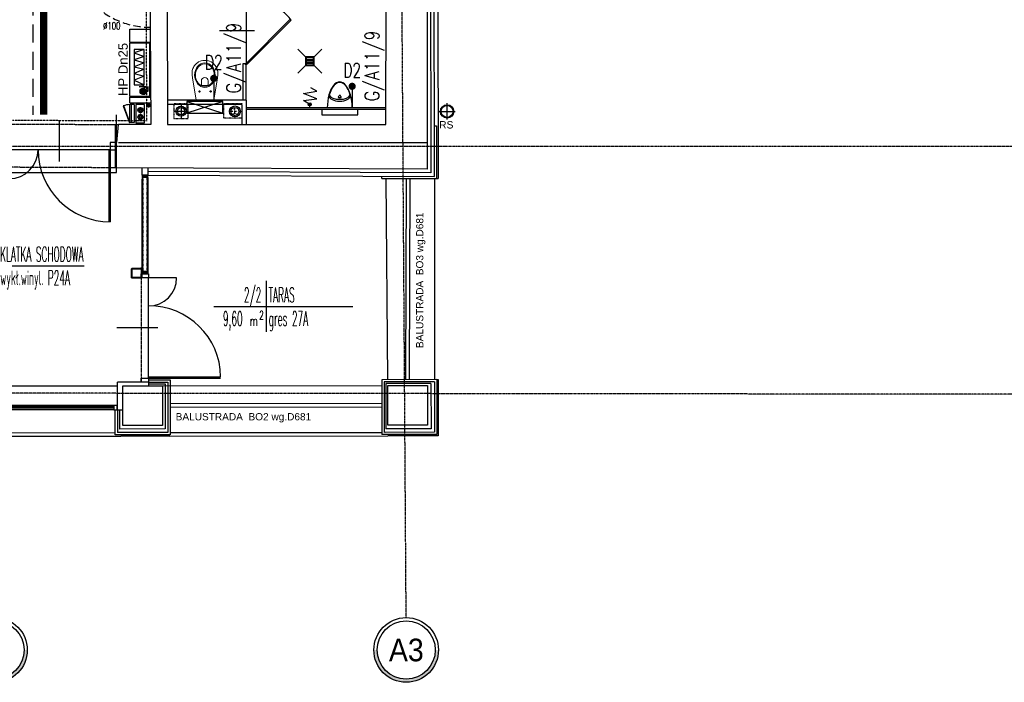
# Model space of a CAD drawing. Header units: inches. Extents: x -145354 to -97635, y 38777 to 78670.
# Tile 136 of 231: x -142164 to -140799, y 57854 to 58772. Entities that reach past the tile are written whole.
import ezdxf
from ezdxf.enums import TextEntityAlignment as Align

# ---------------------------------------------------------------- set-up
doc = ezdxf.new("R2010")
doc.units = ezdxf.units.IN
doc.header["$MEASUREMENT"] = 0
for name, pattern in [('00-inst$0$DASHDOT', [1, 0.5, -0.25, 0, -0.25]), ('CENTER', [2, 1.25, -0.25, 0.25, -0.25]), ('DASHDOT', [1, 0.5, -0.25, 0, -0.25]), ('DASHED', [0.75, 0.5, -0.25]), ('DASHED2', [0.375, 0.25, -0.125]), ('DIVIDE', [31.75, 12.7, -6.35, 0, -6.35, 0, -6.35])]:
    doc.linetypes.add(name, pattern=pattern)
doc.layers.get('0').update_dxf_attribs({"color": 101})
for name, color, linetype in [('BB-opis', 2, 'Continuous'), ('Det--wym-', 8, 'Continuous'), ('Det-szklo', 134, 'Continuous'), ('Drz---drzwi', 5, 'Continuous'), ('E-OPIS_POM', 6, 'Continuous'), ('E35', 6, 'Continuous'), ('E50', 3, 'Continuous'), ('E50_kor', 3, 'Continuous'), ('Ele-balustrada', 64, 'Continuous'), ('Ins-kan', 54, 'Continuous'), ('Ins-ppoz-opis', 240, 'Continuous'), ('Ins-went', 141, 'Continuous'), ('Ins-wod', 152, 'Continuous'), ('Ins-wod-opis', 155, 'Continuous'), ('Mco-piony', 10, 'Continuous'), ('Mpoż-rury', 121, 'Continuous'), ('Mppoż-piony-hydranty', 121, 'Continuous'), ('Mwk-odnośniki', 8, 'Continuous'), ('Okn---okna', 5, 'Continuous'), ('Opis-spadki', 61, 'Continuous'), ('Os-osie glowne', 8, 'CENTER'), ('Os-osie-opis', 8, 'Continuous'), ('piony_K_nr', 240, 'Continuous'), ('Sc-cegla pelna', 32, 'Continuous'), ('Sc-cegla pustak', 42, 'Continuous'), ('Sc-gazobeton', 45, 'Continuous'), ('Sc-gk', 120, 'Continuous'), ('Sc-izolacja term-obrys', 132, 'Continuous'), ('Sc-izolacja term-styropian', 151, 'STYROPIAN-KA'), ('Sc-kamien', 31, 'Continuous'), ('Sc-nad', 5, 'DASHED2'), ('Sc-nadproza kon', 5, 'DASHED2'), ('Sc-systemowe', 150, 'Continuous'), ('Sch-opis', 51, 'Continuous'), ('stelaż_wc', 64, 'Continuous'), ('Suf-widok', 8, 'Continuous'), ('W-idok', 9, 'Continuous'), ('W-otwor-strop', 126, 'Continuous'), ('Wym-zew', 9, 'Continuous'), ('Wyp-meble', 155, 'Continuous'), ('Wyp-sanitar', 131, 'Continuous')]:
    doc.layers.add(name, color=color, linetype=linetype)
doc.layers.get('Wym-zew').off()
doc.styles.add('dwg_opis duży', font='ARIAL.TTF', dxfattribs={"width": 0.9})
doc.styles.add('KA wymiar', font='romans.shx', dxfattribs={"width": 0.6})
doc.styles.add('ROMANS', font='romans', dxfattribs={"width": 0.85})
doc.styles.add('tab-bud$0$ROMANS', font='romans', dxfattribs={"width": 0.7})
doc.styles.add('TYTUL2', font='ARIAL.TTF')
doc.linetypes.add('BATTING', pattern='A,0.0001,-0.1,[134,ltypeshp.shx,S=0.1,R=0,X=-0.1,Y=0],-0.2,[134,ltypeshp.shx,S=0.1,R=180,X=0.1,Y=0],-0.1', length=0.4001)
doc.linetypes.add('STYROPIAN-KA', pattern='A,0.0001,-0.1,[135,ltypeshp.shx,S=0.1,R=0,X=-0.1,Y=0],0,[135,ltypeshp.shx,S=0.1,R=180,X=0.1,Y=0],-0.1', length=0.2001)
doc.linetypes.add('ZIGZAG', pattern='A,0.00254,-5.08,[131,ltypeshp.shx,S=5.08,R=0,X=-5.08,Y=0],-10.16,[131,ltypeshp.shx,S=5.08,R=180,X=5.08,Y=0],-5.08', length=20.32254)

# ---------------------------------------------------------------- blocks, each defined once
blk = doc.blocks.new('pow')
for p, q in [((0, 0.523), (0, -0.523)), ((-1.075, 0), (1.78, 0))]:
    blk.add_line(p, q)
at = {"style": 'KA wymiar', "width": 0.6}
for s, height, p in [('2', 0.18, (-0.139, -0.27)), ('m', 0.21, (-0.333, -0.401))]:
    blk.add_text(s, height=height, dxfattribs=at).set_placement(p)
at = {"style": 'KA wymiar'}
for tag, width, p in [('01', 0.7, (-0.131, 0.084)), ('000.00', 0.6, (-0.364, -0.401))]:
    blk.add_attdef(tag, text='', height=0.3, dxfattribs=dict(at, width=width)).set_placement(p, align=Align.RIGHT)
blk.add_attdef('POMIESZCZENIE', (0.071, 0.084), '', height=0.3, dxfattribs=at)
at = {"style": 'KA wymiar', "width": 0.8}
blk.add_attdef('POSADZKA', (0.071, -0.401), '', height=0.3, dxfattribs=at)
blk = doc.blocks.new('_0630_pisuar')
at = {"linetype": 'Continuous'}
for p, q in [((-17.2, 0), (17.2, 0)), ((-1.7, -15.9), (-0.9, -17)), ((-0.9, -14.1), (0.9, -14.1)), ((1.7, -15.9), (0.9, -17))]:
    blk.add_line(p, q, dxfattribs=at)
for centre, start, end in [((-0.9, -15.2), 90, 216.8823), ((0, -16.4), 216.8823, 323.1177), ((0.9, -15.2), 323.1177, 90)]:
    blk.add_arc(centre, 1.09, start, end, dxfattribs=at)
for centre, major_axis, ratio, start_param, end_param in [((0, 0), (0, -36), 0.478823, 4.712389, 7.853982), ((0, -16.8), (-14.9, 0), 0.492275, 3.141593, 6.283185), ((0, -19.3), (-14.9, 0), 0.492275, 3.348063, 6.076813)]:
    blk.add_ellipse(centre, major_axis=major_axis, ratio=ratio, start_param=start_param, end_param=end_param, dxfattribs=at)
blk.add_spline([(-14.9, -16.8), (-6, -32.9), (0, -35.3), (5.9, -32.9), (14.9, -16.8)], degree=3, dxfattribs=at)
blk = doc.blocks.new('_DRZWI_W120')
at = {"ltscale": 25}
for p, q in [((44517.4, 20745.1), (44517.4, 20635.1)), ((44504.4, 20690.1), (44558.4, 20690.1))]:
    blk.add_line(p, q, dxfattribs=at)
at = {"ltscale": 7}
for p, q in [((44517.4, 20637.1), (44407.4, 20637.1)), ((44517.4, 20635.1), (44407.4, 20635.1))]:
    blk.add_line(p, q, dxfattribs=at)
at = {"ltscale": 25}
for points in [[(44525.4, 20750.1), (44517.4, 20750.1), (44517.4, 20745.1), (44525.4, 20745.1)], [(44525.4, 20630.1), (44517.4, 20630.1), (44517.4, 20635.1), (44525.4, 20635.1)]]:
    blk.add_lwpolyline(points, close=True, dxfattribs=at)
blk.add_arc((44517.4, 20635.1), 110, 90, 180, dxfattribs=at)
at = {"linetype": 'DASHED', "ltscale": 20}
blk.add_arc((44517.4, 20635.1), 110, 180, 270, dxfattribs=at)
blk = doc.blocks.new('_DKGJHF')
at = {"ltscale": 7}
for p, q in [((-21.1, -77), (35.9, -77)), ((-5, -145.5), (-105, -145.5)), ((-5, -147.5), (-105, -147.5))]:
    blk.add_line(p, q, dxfattribs=at)
for points in [[(5, -7.5), (5, 0), (-5, 0), (-5, -7.5)], [(5, -155), (5, -147.5), (-5, -147.5), (-5, -155)]]:
    blk.add_lwpolyline(points, close=True, dxfattribs=at)
for points in [[(-45, -7.5), (-5, -7.5)], [(-5, -147.5), (-5, -7.5)]]:
    blk.add_lwpolyline(points, dxfattribs=at)
for centre, radius, start, end in [((-5, -7.5), 40, 180, 270), ((-5, -147.5), 100, 90, 180)]:
    blk.add_arc(centre, radius, start, end)
blk = doc.blocks.new('_SDHGG')
at = {"ltscale": 7}
for p, q in [((13, -75), (-44, -75)), ((0, -142.5), (100, -142.5)), ((0, -144.5), (100, -144.5))]:
    blk.add_line(p, q, dxfattribs=at)
for points in [[(-10, -5.5), (-10, 0), (0, 0), (0, -5.5)], [(-10, -150), (-10, -144.5), (0, -144.5), (0, -150)]]:
    blk.add_lwpolyline(points, close=True, dxfattribs=at)
for points in [[(0, -144.5), (0, -5.5)], [(39, -5.5), (0, -5.5)]]:
    blk.add_lwpolyline(points, dxfattribs=at)
blk.add_arc((0, -5.5), 39, 270, 0)
blk.add_arc((1, -143.5), 99, 0.5787, 90.5787, dxfattribs=at)
blk = doc.blocks.new('_ODWODNIENIE_KRATKA')
for p, q in [((-12, 0), (-22.6, 10.6)), ((0, 0), (10.6, 10.6)), ((-22.6, -22.6), (-12, -12)), ((-11, -3), (-1, -3)), ((-1, -5), (-11, -5)), ((-11, -7), (-1, -7)), ((-1, -9), (-11, -9)), ((10.6, -22.6), (0, -12))]:
    blk.add_line(p, q)
for points in [[(0, -12), (0, 0), (-12, 0), (-12, -12)], [(-1, -11), (-1, -1), (-11, -1), (-11, -11)]]:
    blk.add_lwpolyline(points, close=True)
blk = doc.blocks.new('rura_spustowa')
at = {"layer": 'Ins-wod', "linetype": 'Continuous'}
for p, q in [((-11.2, 0), (11.2, 0)), ((0, -11.2), (0, 11.2))]:
    blk.add_line(p, q, dxfattribs=at)
at = {"layer": 'Ins-wod', "linetype": 'Continuous', "ltscale": 25}
for radius in [9.25, 8.25]:
    blk.add_circle((0, 0), radius, dxfattribs=at)
blk = doc.blocks.new('_jhgjdfjghsdjgfhjfgjkfghgf')
at = {"ltscale": 25}
for p, q in [((0, 91.1), (0, 1.1)), ((11.7, 46.1), (-36.9, 46.1))]:
    blk.add_line(p, q, dxfattribs=at)
at = {"ltscale": 7}
for p, q in [((0, 1.1), (61.3, 62.5)), ((1.3, -0.1), (62.5, 61.1))]:
    blk.add_line(p, q, dxfattribs=at)
blk.add_circle((0, 0), 1)
blk.add_arc((0, 11.3), 79.9, 38.5768, 90.0142, dxfattribs=at)
blk = doc.blocks.new('HP25')
at = {"layer": 'Mppoż-piony-hydranty'}
for p, q in [((-1492.3, 1506), (-1492.3, 1533)), ((-1492.3, 1533), (-1418.3, 1533)), ((-1418.3, 1533), (-1418.3, 1506)), ((-1489.8, 1515.2), (-1484.9, 1510.4)), ((-1489.7, 1515.7), (-1484.4, 1510.5)), ((-1489.7, 1515.4), (-1484.7, 1510.4)), ((-1489.6, 1515.9), (-1484.2, 1510.5)), ((-1489.5, 1516.3), (-1483.8, 1510.7)), ((-1489.5, 1516.1), (-1484, 1510.6)), ((-1489.4, 1516.5), (-1483.6, 1510.7)), ((-1489.3, 1516.7), (-1483.4, 1510.8)), ((-1489.2, 1516.9), (-1483.2, 1510.9)), ((-1489.1, 1517.1), (-1483.1, 1511)), ((-1489, 1517.2), (-1482.9, 1511.2)), ((-1488.8, 1517.4), (-1482.7, 1511.3)), ((-1488.7, 1517.6), (-1482.6, 1511.4)), ((-1488.6, 1517.7), (-1482.4, 1511.5)), ((-1488.4, 1517.9), (-1482.3, 1511.7)), ((-1488.3, 1518), (-1482.1, 1511.8)), ((-1488.1, 1518.1), (-1482, 1512)), ((-1488, 1518.2), (-1481.9, 1512.1)), ((-1487.8, 1518.4), (-1481.8, 1512.3)), ((-1487.6, 1518.5), (-1481.7, 1512.5)), ((-1487.5, 1518.6), (-1481.6, 1512.7)), ((-1487.3, 1518.7), (-1481.5, 1512.9)), ((-1487.1, 1518.7), (-1481.4, 1513.1)), ((-1486.9, 1518.8), (-1481.3, 1513.3)), ((-1486.7, 1518.9), (-1481.2, 1513.5)), ((-1486.4, 1519), (-1481.2, 1513.7)), ((-1486.2, 1519), (-1481.1, 1513.9)), ((-1486, 1519), (-1481.1, 1514.2)), ((-1485.7, 1519.1), (-1481.1, 1514.4)), ((-1485.4, 1519.1), (-1481.1, 1514.7)), ((-1485.1, 1519.1), (-1481.1, 1515)), ((-1484.8, 1519), (-1481.1, 1515.3)), ((-1484.5, 1519), (-1481.2, 1515.7)), ((-1484.1, 1518.9), (-1481.3, 1516.1)), ((-1483.6, 1518.7), (-1481.5, 1516.5)), ((-1483, 1518.3), (-1481.8, 1517.2)), ((-1479.1, 1520.4), (-1477.5, 1513.4)), ((-1478.9, 1510.4), (-1479.1, 1520.4)), ((-1477.5, 1513.4), (-1477, 1517.5)), ((-1469.7, 1527.1), (-1476.3, 1513.2)), ((-1427.4, 1527.1), (-1476.3, 1527.1)), ((-1476.3, 1527.1), (-1476.3, 1513.2)), ((-1464.4, 1513.2), (-1469.7, 1527.1)), ((-1460.5, 1527.1), (-1464.4, 1513.2)), ((-1454.5, 1513.2), (-1460.5, 1527.1)), ((-1451.5, 1527.1), (-1454.5, 1513.2)), ((-1445.9, 1513.2), (-1451.5, 1527.1)), ((-1441.6, 1527.1), (-1445.9, 1513.2)), ((-1437, 1513.2), (-1441.6, 1527.1)), ((-1432, 1527.1), (-1437, 1513.2)), ((-1427.4, 1513.2), (-1432, 1527.1)), ((-1427.4, 1513.2), (-1427.4, 1527.1)), ((-1418.3, 1506), (-1492.3, 1506)), ((-1489.8, 1514.9), (-1485.2, 1510.4)), ((-1489.8, 1514.7), (-1485.5, 1510.3)), ((-1489.8, 1514.4), (-1485.8, 1510.4)), ((-1489.7, 1514), (-1486.1, 1510.4)), ((-1489.7, 1513.7), (-1486.4, 1510.5)), ((-1489.6, 1513.3), (-1486.8, 1510.6)), ((-1489.4, 1512.8), (-1487.3, 1510.8)), ((-1488.9, 1512.1), (-1488, 1511.2)), ((-1485.3, 1510.5), (-1485.3, 1507.7)), ((-1485.3, 1507.7), (-1478.5, 1507.7)), ((-1480.9, 1514.4), (-1478.9, 1510.4)), ((-1476.3, 1513.2), (-1427.4, 1513.2))]:
    blk.add_line(p, q, dxfattribs=at)
blk.add_circle((-1485.4, 1514.7), 4.36, dxfattribs=at)
blk = doc.blocks.new('_KOLO_WC_PODWIESZONE')
at = {"lineweight": 0}
for p, q in [((-12.2, 0), (-17.2, -30.7)), ((-12.2, 0), (12.2, 0)), ((12.2, 0), (17.2, -30.7)), ((-8, -12), (-9.4, -12)), ((-8, -12), (-8, -10.5)), ((-8, -12), (-6.5, -12)), ((-8, -12), (-8, -13.4)), ((7.5, -12), (6.1, -12)), ((7.5, -12), (7.5, -10.5)), ((7.5, -12), (9, -12)), ((7.5, -12), (7.5, -13.4)), ((-4.4, -21.5), (-4.4, -26.8)), ((-3.5, -20.2), (4, -20.2)), ((4.9, -21.5), (4.9, -26.8)), ((-17.2, -30.7), (-17.8, -35.1)), ((-17.8, -35.1), (-17.8, -39.7)), ((-17.8, -39.7), (-17.5, -41.1)), ((17.2, -30.7), (17.8, -35.1)), ((17.8, -39.7), (17.5, -41.1)), ((17.8, -35.1), (17.8, -39.7)), ((-17.5, -41.1), (-17.1, -42.5)), ((-17.1, -42.5), (-16.6, -43.9)), ((-16.6, -43.9), (-16, -45.3)), ((-16, -45.3), (-15.2, -46.6)), ((-15.2, -46.6), (-14.4, -47.8)), ((-14.4, -47.8), (-13.4, -49)), ((-13.4, -49), (-11.8, -50.6)), ((-11.8, -50.6), (-10, -51.9)), ((-10, -51.9), (-8.7, -52.7)), ((-8.7, -52.7), (-6.5, -53.8)), ((-6.5, -53.8), (-5.1, -54.2)), ((-5.1, -54.2), (-3, -54.7)), ((5.1, -54.2), (3, -54.7)), ((6.5, -53.8), (5.1, -54.2)), ((8.7, -52.7), (6.5, -53.8)), ((10, -51.9), (8.7, -52.7)), ((11.8, -50.6), (10, -51.9)), ((13.4, -49), (11.8, -50.6)), ((14.4, -47.8), (13.4, -49)), ((15.2, -46.6), (14.4, -47.8)), ((16, -45.3), (15.2, -46.6)), ((16.6, -43.9), (16, -45.3)), ((17.1, -42.5), (16.6, -43.9)), ((17.5, -41.1), (17.1, -42.5)), ((-3, -54.7), (-1.5, -54.9)), ((-1.5, -54.9), (0, -55)), ((1.5, -54.9), (0, -55)), ((3, -54.7), (1.5, -54.9))]:
    blk.add_line(p, q, dxfattribs=at)
for centre, radius, start, end in [((-3.2, -21.4), 1.2, 102.2339, 185.8899), ((0.3, -26.5), 4.7, 182.8022, 357.1978), ((3.7, -21.4), 1.2, 354.1101, 77.7661)]:
    blk.add_arc(centre, radius, start, end, dxfattribs=at)
for centre in [(-8, -12), (7.5, -12)]:
    blk.add_ellipse(centre, major_axis=(0.599, 0.599), ratio=1, start_param=5.497787, end_param=11.780972, dxfattribs=at)
for major_axis, ratio in [((0, -17), 0.838235), ((0, -15.5), 0.845174)]:
    blk.add_ellipse((0.1, -34.5), major_axis=major_axis, ratio=ratio, dxfattribs=at)
blk = doc.blocks.new('_opis_osi_liczbowy')
blk.add_hatch(color=256).paths.add_polyline_path([(32, 32), (32, 28.8, -1), (32, -28.8), (32, -32, 1)])
for radius in [32, 28.8]:
    blk.add_circle((32, 0), radius)
at = {"style": 'dwg_opis duży', "width": 0.9}
blk.add_attdef('AXNAMEH', text='', height=22.4, rotation=90, dxfattribs=at).set_placement((32, 0), align=Align.MIDDLE_CENTER)
blk = doc.blocks.new('kan_100')
at = {"layer": 'Ins-went'}
for p, q in [((-9.8, 0), (9.8, 0)), ((0, 9.8), (0, -9.8))]:
    blk.add_line(p, q, dxfattribs=at)
for radius in [7, 5]:
    blk.add_circle((0, 0), radius, dxfattribs=at)
blk = doc.blocks.new('_gslkflhklgj')
at = {"linetype": '00-inst$0$DASHDOT', "ltscale": 5}
for p, q in [((7.5, 0), (-7.5, 0)), ((0, -7.5), (0, 7.5))]:
    blk.add_line(p, q, dxfattribs=at)
for radius in [7.5, 5.5]:
    blk.add_circle((0, 0), radius)
blk = doc.blocks.new('334')
at = {"layer": 'Okn---okna'}
for p, q in [((0, 0), (0, 6)), ((0, 6), (2, 6)), ((5, 0), (0, 0)), ((2, 6), (5, 6)), ((5, 6), (5, 0)), ((329, 6), (5, 6)), ((329, 4), (5, 4)), ((329, 2), (5, 2)), ((332, 6), (329, 6)), ((329, 6), (329, 0)), ((334, 6), (332, 6)), ((334, 0), (334, 6)), ((329, 0), (5, 0)), ((329, 0), (334, 0))]:
    blk.add_line(p, q, dxfattribs=at)
blk = doc.blocks.new('rewizja')
at = {"layer": 'Wyp-meble'}
for p, q in [((-25, 6), (-25, 0)), ((-25, 6), (0, 6)), ((-25, 4), (-25, 2)), ((0, 2), (-25, 2)), ((0, 6), (0, 0)), ((0, 0), (-25, 0))]:
    blk.add_line(p, q, dxfattribs=at)
blk.add_lwpolyline([(-23.2, -9.5), (0.3, -0.9), (0, 0), (-23.5, -8.6)], close=True, dxfattribs=at)
blk.add_arc((0, 0), 25, 180, 202.2924, dxfattribs=at)
blk = doc.blocks.new('pion')
at = {"layer": 'Mpoż-rury', "color": 8}
for p, q in [((61201.1, 11076.3), (61207.1, 11076.3)), ((61204.1, 11079.3), (61204.1, 11073.3))]:
    blk.add_line(p, q, dxfattribs=at)
blk.add_circle((61204.1, 11076.3), 2.55, dxfattribs=at)
at = {"layer": 'Mpoż-rury'}
blk.add_circle((61204.1, 11076.3), 2, dxfattribs=at)
blk = doc.blocks.new('pco')
at = {"layer": 'Mco-piony', "color": 9, "linetype": 'DASHDOT', "ltscale": 3}
for p, q in [((-2599.4, -14.3), (-2610.3, -14.3)), ((-2604.8, -19.8), (-2604.8, -8.9))]:
    blk.add_line(p, q, dxfattribs=at)
at = {"layer": 'Mco-piony', "color": 9}
blk.add_circle((-2604.8, -14.3), 4.53, dxfattribs=at)
at = {"layer": 'Mco-piony'}
blk.add_circle((-2604.8, -14.3), 3.2, dxfattribs=at)
at = {"layer": 'Mco-piony', "color": 8}
blk.add_circle((-2604.8, -14.3), 2.6, dxfattribs=at)
blk = doc.blocks.new('listwagrnaiboczne')
at = {"layer": 'W-idok'}
for p, q in [((-4.1, 0), (-1.7, 0)), ((-1.7, -0.7), (-1.7, 0)), ((-1.7, 0), (1.7, 0)), ((-4.1, -6.5), (-4.1, 0)), ((-4.1, -6.5), (-3.9, -6.5)), ((-4, -0.2), (-1.8, -0.2)), ((-4, -1.3), (-4, -0.2)), ((-4, -1.3), (-1.8, -1.3)), ((-4, -6), (-3.9, -3.7)), ((-3.9, -6), (-4, -6.3)), ((-4, -6), (-3.9, -6)), ((-4, -6.3), (-3.9, -6.3)), ((-3.9, -3.7), (-3.9, -1.5)), ((-3.9, -1.5), (-1.7, -1.5)), ((-3.9, -6.5), (-3.9, -6.3)), ((-1.8, -1.3), (-1.8, -0.2)), ((-1.7, -0.6), (-1.5, -0.6)), ((-1.7, -0.7), (-1.5, -0.7)), ((-1.7, -1.5), (-1.7, -0.8)), ((-1.7, -0.8), (-1.5, -0.8)), ((-1.7, -0.9), (-1.5, -0.9)), ((-1.7, -1.5), (1.7, -1.5)), ((-1.4, -0.2), (-1.5, -0.7)), ((-1.5, -0.6), (-1.4, -0.2)), ((-1.4, -1.2), (-1.5, -0.8)), ((-1.5, -0.9), (-1.4, -1.3)), ((-1.3, -0.2), (-1.4, -0.7)), ((-1.4, -0.2), (-1.3, -0.2)), ((-1.4, -0.2), (-0.2, -0.2)), ((-1.3, -1.2), (-1.4, -0.7)), ((-1.4, -1.2), (-1.3, -1.2)), ((-1.4, -1.3), (0, -1.3)), ((-0.2, -0.8), (-0.2, -0.2)), ((-0.1, -0.9), (0, -0.7)), ((0, -0.2), (1.4, -0.2)), ((0, -0.7), (0, -0.2)), ((0.2, -0.3), (0, -0.7)), ((0, -0.7), (0, -1.3)), ((0, -0.7), (0, -0.7)), ((0, -0.7), (0, -0.7)), ((0.4, -0.4), (0.2, -0.7)), ((0.2, -0.8), (0.2, -1.3)), ((0.2, -1.3), (1.4, -1.3)), ((1.4, -0.2), (1.3, -0.2)), ((1.3, -0.2), (1.4, -0.7)), ((1.3, -1.2), (1.4, -0.7)), ((1.4, -1.2), (1.3, -1.2)), ((1.4, -0.2), (1.5, -0.7)), ((1.5, -0.6), (1.4, -0.2)), ((1.4, -1.2), (1.5, -0.8)), ((1.5, -0.9), (1.4, -1.3)), ((1.7, -0.6), (1.5, -0.6)), ((1.7, -0.7), (1.5, -0.7)), ((1.7, -0.8), (1.5, -0.8)), ((1.7, -0.9), (1.5, -0.9)), ((1.7, 0), (4.2, 0)), ((1.7, 0), (1.7, -0.7)), ((1.7, -0.8), (1.7, -1.5)), ((1.7, -1.5), (4, -1.5)), ((1.8, -0.2), (4, -0.2)), ((1.8, -0.2), (1.8, -1.3)), ((1.8, -1.3), (4, -1.3)), ((4, -0.2), (4, -1.3)), ((4, -1.5), (4, -3.7)), ((4, -3.7), (4.1, -6)), ((4, -6), (4.1, -6.3)), ((4.1, -6), (4, -6)), ((4, -6.3), (4, -6.5)), ((4.1, -6.3), (4, -6.3)), ((4.2, -6.5), (4, -6.5)), ((4.2, 0), (4.2, -6.5))]:
    blk.add_line(p, q, dxfattribs=at)
for centre, radius, start, end in [((-1.5, -0.5), 0.03, 270, 348.6901), ((-1.5, -1), 0.03, 11.3099, 90), ((-1.4, -0.2), 0.03, 90, 168.6901), ((-1.4, -1.3), 0.03, 191.3099, 270), ((-0.2, -0.2), 0.03, 2.454, 90), ((-0.2, -0.8), 0.03, 182.454, 308.2902), ((0, -0.2), 0.03, 90, 180), ((0, -1.3), 0.03, 270, 0), ((0.3, -0.3), 0.075, 326.6671, 146.6671), ((0.3, -0.8), 0.15, 146.6671, 182.454), ((0.2, -1.3), 0.03, 182.454, 270), ((1.4, -0.2), 0.03, 11.3099, 90), ((1.4, -1.3), 0.03, 270, 348.6901), ((1.5, -0.5), 0.03, 191.3099, 270), ((1.5, -1), 0.03, 90, 168.6901)]:
    blk.add_arc(centre, radius, start, end, dxfattribs=at)
blk = doc.blocks.new('*X1798')
at = {"color": 0}
for p, q in [((798, -128), (816, -111)), ((798, -124), (812, -111)), ((798, -121), (808, -111)), ((798, -131), (807, -122)), ((798, -135), (807, -126)), ((798, -138), (807, -130)), ((798, -142), (807, -133)), ((799, -117), (805, -111)), ((810, -120), (819, -111)), ((814, -120), (823, -111)), ((817, -120), (826, -111)), ((821, -120), (830, -111)), ((824, -120), (833, -111)), ((828, -120), (837, -111)), ((831, -120), (840, -111)), ((835, -120), (844, -111)), ((839, -120), (847, -111)), ((842, -120), (851, -111)), ((846, -120), (854, -111)), ((849, -120), (858, -111)), ((853, -120), (861, -111)), ((856, -120), (865, -111)), ((860, -120), (869, -111)), ((863, -120), (872, -111)), ((867, -120), (876, -111)), ((870, -120), (879, -111)), ((874, -120), (883, -111)), ((877, -120), (886, -111)), ((881, -120), (890, -111)), ((885, -120), (893, -111)), ((888, -120), (897, -111)), ((892, -120), (900, -111)), ((895, -120), (904, -111)), ((899, -120), (907, -111)), ((902, -120), (911, -111)), ((906, -120), (915, -111)), ((909, -120), (918, -111)), ((913, -120), (922, -111)), ((916, -120), (925, -111)), ((920, -120), (929, -111)), ((923, -120), (932, -111)), ((927, -120), (935, -112)), ((929, -121), (937, -114)), ((930, -124), (938, -116)), ((930, -127), (938, -119)), ((930, -131), (938, -122)), ((930, -135), (938, -126)), ((930, -138), (938, -129)), ((930, -142), (938, -133)), ((930, -145), (938, -136)), ((798, -146), (807, -137)), ((798, -149), (807, -140)), ((798, -153), (807, -144)), ((798, -156), (807, -147)), ((798, -160), (807, -151)), ((798, -163), (807, -154)), ((798, -167), (807, -158)), ((798, -170), (807, -161)), ((798, -174), (807, -165)), ((798, -177), (807, -169)), ((798, -181), (807, -172)), ((798, -184), (807, -176)), ((798, -188), (807, -179)), ((798, -191), (807, -183)), ((798, -195), (807, -186)), ((798, -199), (807, -190)), ((798, -202), (807, -193)), ((798, -206), (807, -197)), ((798, -209), (807, -200)), ((798, -213), (807, -204)), ((798, -216), (807, -207)), ((798, -220), (807, -211)), ((798, -223), (807, -214)), ((798, -227), (807, -218)), ((798, -230), (807, -222)), ((798, -234), (807, -225)), ((798, -237), (807, -229)), ((798, -241), (807, -232)), ((799, -244), (807, -236)), ((800, -247), (807, -239)), ((801, -249), (809, -241)), ((803, -250), (812, -242)), ((806, -251), (815, -242)), ((810, -251), (819, -242)), ((813, -251), (822, -242)), ((817, -251), (826, -242)), ((820, -251), (829, -242)), ((824, -251), (833, -242)), ((828, -251), (836, -242)), ((831, -251), (840, -242)), ((835, -251), (843, -242)), ((838, -251), (847, -242)), ((842, -251), (850, -242)), ((845, -251), (854, -242)), ((849, -251), (858, -242)), ((852, -251), (861, -242)), ((856, -251), (865, -242)), ((859, -251), (868, -242)), ((863, -251), (872, -242)), ((866, -251), (875, -242)), ((870, -251), (879, -242)), ((874, -251), (882, -242)), ((877, -251), (886, -242)), ((881, -251), (889, -242)), ((884, -251), (893, -242)), ((888, -251), (896, -242)), ((891, -251), (900, -242)), ((895, -251), (904, -242)), ((898, -251), (907, -242)), ((902, -251), (911, -242)), ((905, -251), (914, -242)), ((909, -251), (918, -242)), ((912, -251), (921, -242)), ((916, -251), (925, -242)), ((919, -251), (938, -232)), ((923, -251), (938, -235)), ((927, -251), (938, -239)), ((930, -149), (938, -140)), ((930, -152), (938, -143)), ((930, -156), (938, -147)), ((930, -159), (938, -150)), ((930, -163), (938, -154)), ((930, -166), (938, -158)), ((930, -170), (938, -161)), ((930, -173), (938, -165)), ((930, -177), (938, -168)), ((930, -180), (938, -172)), ((930, -184), (938, -175)), ((930, -188), (938, -179)), ((930, -191), (938, -182)), ((930, -195), (938, -186)), ((930, -198), (938, -189)), ((930, -202), (938, -193)), ((930, -205), (938, -196)), ((930, -209), (938, -200)), ((930, -212), (938, -203)), ((930, -216), (938, -207)), ((930, -219), (938, -211)), ((930, -223), (938, -214)), ((930, -226), (938, -218)), ((930, -230), (938, -221)), ((930, -234), (938, -225)), ((930, -237), (938, -228)), ((930, -251), (938, -242)), ((935, -249), (937, -247))]:
    blk.add_line(p, q, dxfattribs=at)

msp = doc.modelspace()

# ---------------------------------------------------------------- hatches: boundary and pattern name
at = {"layer": 'Ins-kan'}
msp.add_hatch(color=256, dxfattribs=at).paths.add_polyline_path([(-141760.23, 58654.51, 1), (-141764.23, 58654.51, 1)])

# ---------------------------------------------------------------- linework, layer by layer
at = {"layer": 'Det--wym-'}
for points in [[(-142008.27, 58413.47, -0.4142136), (-142009.07, 58414.27), (-142009.07, 58426.67, -0.4142136), (-142008.27, 58427.47), (-141995.87, 58427.47, -0.4142136), (-141995.07, 58426.67), (-141995.07, 58414.27, -0.4142136), (-141995.87, 58413.47)], [(-141995.95, 58414.75, -0.4142136), (-141996.35, 58414.35), (-142007.79, 58414.35, -0.4142136), (-142008.19, 58414.75), (-142008.19, 58426.19, -0.4142136), (-142007.79, 58426.59), (-141996.35, 58426.59, -0.4142136), (-141995.95, 58426.19)]]:
    msp.add_lwpolyline(points, format="xyb", close=True, dxfattribs=at)
at = {"layer": 'Det-szklo', "ltscale": 4}
for p, q in [((-141994.23, 58423.1, 0), (-141994.23, 58552.94, 0)), ((-141986.83, 58552.94, 0), (-141994.23, 58552.94)), ((-141986.83, 58552.94, 0), (-141986.83, 58423.1, 0)), ((-141994.23, 58423.1, 0), (-141986.83, 58423.1, 0))]:
    msp.add_line(p, q, dxfattribs=at)
at = {"layer": 'Det-szklo', "linetype": 'DASHED2', "ltscale": 0.3}
for p, q in [((-141993.53, 58552.94, 0), (-141993.53, 58423.1, 0)), ((-141987.53, 58423.1, 0), (-141987.53, 58552.94, 0))]:
    msp.add_line(p, q, dxfattribs=at)
at = {"layer": 'E35'}
for p, q in [((-141895.27, 58690.51), (-141895.27, 58660.51)), ((-141703.42, 58679.52), (-141703.42, 58649.52))]:
    msp.add_line(p, q, dxfattribs=at)
at = {"layer": 'E35', "const_width": 5}
for points in [[(-141895.27, 58688.01, -1), (-141895.27, 58693.01, -1)], [(-141703.42, 58677.02, -1), (-141703.42, 58682.02, -1)]]:
    msp.add_lwpolyline(points, format="xyb", close=True, dxfattribs=at)
at = {"layer": 'E50'}
for p, q in [((-142030, 58560), (-142030, 58640)), ((-142620, 58560), (-142030, 58560))]:
    msp.add_line(p, q, dxfattribs=at)
at = {"layer": 'E50', "const_width": 10}
msp.add_lwpolyline([(-142130.98, 61300), (-142130.98, 58640)], dxfattribs=at)
at = {"layer": 'E50_kor', "linetype": 'DASHED2', "ltscale": 100}
msp.add_line((-142145.98, 61315), (-142145.98, 58640), dxfattribs=at)
at = {"layer": 'Ele-balustrada'}
for p, q in [((-141629.1, 58272.96), (-141627.96, 58551.65)), ((-141624.1, 58272.96), (-141622.96, 58551.65))]:
    msp.add_line(p, q, dxfattribs=at)
for points in [[(-141955.79, 58240.02), (-141662.08, 58240.3)], [(-141955.79, 58235.02), (-141662.08, 58235.3)]]:
    msp.add_lwpolyline(points, dxfattribs=at)
at = {"layer": 'Ins-kan'}
msp.add_lwpolyline([(-141762.23, 58649.51), (-141762.23, 58654.51), (-141770.71, 58659.81), (-141752.23, 58662.08), (-141770.71, 58669.68), (-141752.23, 58673), (-141760.74, 58677.27)], dxfattribs=at)
msp.add_circle((-141762.23, 58654.51), 2, dxfattribs=at)
at = {"layer": 'Ins-ppoz-opis', "linetype": 'ZIGZAG', "ltscale": 0.025}
msp.add_lwpolyline([(-141599.46, 58601.13), (-142027.53, 58601.13)], dxfattribs=at)
at = {"layer": 'Mwk-odnośniki', "linetype": 'Continuous'}
msp.add_lwpolyline([(-141991.41, 58654.36), (-142003.39, 58654.36), (-142003.39, 58628.92), (-141991.41, 58628.92)], close=True, dxfattribs=at)
at = {"layer": 'Okn---okna'}
for p, q in [((-141654.19, 58272.93), (-141656.31, 58551.62)), ((-141589.41, 58551.68), (-141589.14, 58273)), ((-142370.9, 58264.32), (-142028.78, 58264.56)), ((-141966.32, 58264.62), (-141662.08, 58264.92)), ((-142359.97, 58199.33), (-142031.75, 58199.56)), ((-141955.75, 58199.63), (-141662.08, 58199.92))]:
    msp.add_line(p, q, dxfattribs=at)
at = {"layer": 'Os-osie glowne'}
for p, q in [((-141628.55, 57943.12), (-141656.35, 62104.61)), ((-138010.88, 58249.76), (-143199.4, 58255.24))]:
    msp.add_line(p, q, dxfattribs=at)
msp.add_lwpolyline([(-143199.4, 58596.54), (-138010.88, 58596.54)], dxfattribs=at)
at = {"layer": 'Sc-cegla pelna'}
for p, q in [((-141656.87, 58626.55), (-141656, 58838.59)), ((-141599.69, 58842.05), (-141599.43, 58564.72)), ((-141959.73, 58831.35), (-141959.48, 58626.49)), ((-141959.48, 58626.49), (-141656.87, 58626.55)), ((-142021.32, 58264.56), (-141966.32, 58264.62)), ((-142021.26, 58209.56), (-142021.32, 58264.56)), ((-141966.32, 58264.62), (-141966.26, 58209.62)), ((-141654.13, 58264.93), (-141599.13, 58264.99)), ((-141654.08, 58209.93), (-141654.13, 58264.93)), ((-141599.13, 58264.99), (-141599.08, 58209.98)), ((-141599.08, 58209.98), (-141654.08, 58209.93)), ((-141966.26, 58209.62), (-142021.26, 58209.56))]:
    msp.add_line(p, q, dxfattribs=at)
for points in [[(-141984.1, 58831.35), (-141982.71, 58626.58), (-142027.37, 58626.58)], [(-142029.62, 58601.58), (-142027.37, 58626.58)], [(-142031.28, 58601.58), (-142029.62, 58601.58)], [(-142031.28, 58566.6), (-142031.28, 58601.58)], [(-141599.43, 58564.72), (-142031.28, 58566.6)]]:
    msp.add_lwpolyline(points, dxfattribs=at)
at = {"layer": 'Sc-cegla pustak'}
for p, q in [((-142011.39, 58740.58), (-142011.39, 58758.58)), ((-142011.39, 58758.58), (-141983.6, 58758.58)), ((-142011.39, 58740.58), (-141983.48, 58740.58)), ((-142011.39, 58656.58), (-142011.39, 58664.58)), ((-142011.39, 58664.58), (-141982.96, 58664.58)), ((-142011.39, 58656.58), (-141982.91, 58656.58))]:
    msp.add_line(p, q, dxfattribs=at)
at = {"layer": 'Sc-gazobeton'}
for p, q in [((-142031.28, 58601.58), (-142031.28, 58626.6)), ((-142031.28, 58626.6), (-142027.37, 58626.58)), ((-141994.68, 58556.44), (-141994.68, 58566.44)), ((-141986.38, 58556.44), (-141986.38, 58566.4)), ((-141994.68, 58556.44), (-141986.38, 58556.44)), ((-142028.78, 58231.34), (-142028.78, 58269.6)), ((-141985.72, 58269.6), (-142028.78, 58269.6)), ((-141985.72, 58269.6), (-141985.72, 58264.6)), ((-142028.78, 58231.34), (-142021.28, 58231.34))]:
    msp.add_line(p, q, dxfattribs=at)
at = {"layer": 'Sc-gk'}
for p, q in [((-141940.9, 58660.51), (-141959.53, 58660.51)), ((-141850.48, 58660.51), (-141940.9, 58660.51)), ((-141850.48, 58660.51), (-141850.48, 58626.51)), ((-141856.48, 58654.51), (-141959.53, 58654.51)), ((-141856.48, 58654.51), (-141856.48, 58626.51)), ((-141656.77, 58649.51), (-141850.48, 58649.51)), ((-141656.77, 58647.51), (-141850.48, 58647.51))]:
    msp.add_line(p, q, dxfattribs=at)
at = {"layer": 'Sc-izolacja term-obrys'}
for p, q in [((-141985.72, 58269.6), (-141958.82, 58269.63)), ((-141958.82, 58269.63), (-141958.75, 58199.62)), ((-141589.14, 58270), (-141659.08, 58269.93)), ((-141659.08, 58269.93), (-141659.08, 58199.92)), ((-141589.14, 58270), (-141589.07, 58199.99)), ((-141589.13, 58264.99), (-141589.07, 58199.99)), ((-142028.78, 58231.34), (-142028.75, 58199.56)), ((-141958.75, 58199.62), (-142028.75, 58199.56)), ((-141589.07, 58199.99), (-141659.08, 58199.92)), ((-141589.07, 58199.99), (-141657.08, 58199.92))]:
    msp.add_line(p, q, dxfattribs=at)
msp.add_lwpolyline([(-141986.38, 58556.4), (-141589.42, 58554.68), (-141589.7, 58845.06), (-141607.68, 58845.04)], dxfattribs=at)
at = {"layer": 'Sc-izolacja term-styropian', "linetype": 'BATTING', "ltscale": 0.1}
for p, q in [((-141985.72, 58267.1), (-141962.82, 58267.13)), ((-141594.14, 58267.49), (-141656.58, 58267.43)), ((-141656.58, 58267.43), (-141656.58, 58204.92))]:
    msp.add_line(p, q, dxfattribs=at)
at = {"layer": 'Sc-izolacja term-styropian', "linetype": 'BATTING', "ltscale": 0.15}
for p, q in [((-141962.82, 58267.13), (-141962.76, 58204.62)), ((-142025.26, 58204.56), (-142025.28, 58231.34))]:
    msp.add_line(p, q, dxfattribs=at)
at = {"layer": 'Sc-izolacja term-styropian', "linetype": 'BATTING', "ltscale": 0.25}
for p, q in [((-141594.14, 58267.49), (-141594.08, 58204.99)), ((-141962.76, 58204.62), (-142025.26, 58204.56)), ((-141594.08, 58204.99), (-141656.58, 58204.92))]:
    msp.add_line(p, q, dxfattribs=at)
msp.add_lwpolyline([(-141594.69, 58842.05), (-141594.42, 58559.7), (-141985.72, 58561.4)], dxfattribs=at)
at = {"layer": 'Sc-kamien'}
for p, q in [((-141589.48, 58624.68), (-141586.48, 58624.69)), ((-141586.48, 58624.69), (-141586.41, 58551.69)), ((-141662.08, 58551.61), (-141662.08, 58554.98)), ((-141662.08, 58551.61), (-141586.41, 58551.69)), ((-141985.72, 58272.6), (-141955.82, 58272.63)), ((-141985.72, 58272.6), (-141985.72, 58269.6)), ((-141955.82, 58272.63), (-141955.75, 58196.63)), ((-141586.14, 58273), (-141662.08, 58272.93)), ((-141662.08, 58272.93), (-141662.08, 58196.92)), ((-141586.14, 58273), (-141586.07, 58196.99)), ((-142031.75, 58196.55), (-142031.78, 58231.34)), ((-142031.78, 58231.34), (-142028.78, 58231.34)), ((-141955.75, 58196.63), (-142031.75, 58196.55)), ((-141586.07, 58196.99), (-141662.08, 58196.92))]:
    msp.add_line(p, q, dxfattribs=at)
at = {"layer": 'Sc-nad'}
msp.add_line((-141995.72, 58419.6), (-141995.72, 58269.6), dxfattribs=at)
at = {"layer": 'Sc-nadproza kon', "linetype": 'DASHDOT', "ltscale": 0.5}
for p, q in [((-142186.28, 58627.18), (-142031.28, 58626.6)), ((-141589.41, 58551.68), (-141589.14, 58273))]:
    msp.add_line(p, q, dxfattribs=at)
msp.add_lwpolyline([(-142031.28, 58566.6), (-142186.28, 58567.32)], dxfattribs=at)
at = {"layer": 'Sc-systemowe'}
for p, q in [((-141854.48, 58660.51), (-141854.48, 58711.35)), ((-141854.48, 58711.35), (-141850.48, 58711.35)), ((-141850.48, 58660.51), (-141850.48, 58711.35))]:
    msp.add_line(p, q, dxfattribs=at)
at = {"layer": 'stelaż_wc', "ltscale": 5}
for p, q in [((-141932.49, 58658.5), (-141882.49, 58642.5)), ((-141882.49, 58658.5), (-141932.49, 58642.5))]:
    msp.add_line(p, q, dxfattribs=at)
for points in [[(-141882.49, 58658.5), (-141932.49, 58658.5), (-141932.49, 58642.5), (-141882.49, 58642.5)], [(-141695.66, 58647.51), (-141745.66, 58647.51), (-141745.66, 58640.01), (-141695.66, 58640.01)]]:
    msp.add_lwpolyline(points, close=True, dxfattribs=at)
at = {"layer": 'Suf-widok', "linetype": 'DIVIDE', "ltscale": 0.02}
msp.add_lwpolyline([(-142188.15, 61158.54), (-141998.53, 61158.54), (-141988.47, 58631.43), (-142174.44, 58632.13)], dxfattribs=at)
at = {"layer": 'W-idok'}
for p, q in [((-141584.7, 58845.06), (-141584.41, 58551.69)), ((-141586.41, 58551.69), (-141584.41, 58551.69)), ((-141586.14, 58273), (-141584.14, 58273)), ((-141584.14, 58273), (-141584.07, 58195)), ((-142367.47, 58194.32), (-142024.25, 58194.56)), ((-141956.25, 58194.63), (-142024.25, 58194.56)), ((-141956.25, 58194.63), (-141654.08, 58194.93)), ((-141584.07, 58195), (-141654.08, 58194.93))]:
    msp.add_line(p, q, dxfattribs=at)
at = {"layer": 'W-idok', "ltscale": 0.5}
for p, q in [((-141994.68, 58419.6, 0), (-141994.68, 58550.6)), ((-141986.38, 58419.6, 0), (-141986.38, 58550.1, 0))]:
    msp.add_line(p, q, dxfattribs=at)
at = {"layer": 'W-otwor-strop', "linetype": 'DASHED2', "ltscale": 0.3}
for points in [[(-141950.64, 58635.02), (-141930.64, 58635.02), (-141930.64, 58655.02), (-141950.64, 58655.02)], [(-141881.47, 58635.51), (-141881.47, 58655.51), (-141856.47, 58655.51), (-141856.47, 58635.51)]]:
    msp.add_lwpolyline(points, close=True, dxfattribs=at)

# ---------------------------------------------------------------- block references
at = {"rotation": 270}
msp.add_blockref('rewizja', (-142011.39, 58629.14), dxfattribs=at)
for name, p in [('kan_100', (-141940.64, 58645.02)), ('334', (-142362.93, 58231.35))]:
    msp.add_blockref(name, p)
at = {"layer": 'Det--wym-', "xscale": 0.09999999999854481, "yscale": 0.09999999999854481, "zscale": 0.1, "rotation": 90}
msp.add_blockref('*X1798', (-142020.14, 58333.62), dxfattribs=at)
at = {"layer": 'Drz---drzwi'}
for name, p in [('_DRZWI_W120', (-186501.48, 38236.29)), ('_jhgjdfjghsdjgfhjfgjkfghgf', (-141850.48, 58710.22)), ('_SDHGG', (-141985.72, 58419.6))]:
    msp.add_blockref(name, p, dxfattribs=at)
at = {"layer": 'Drz---drzwi', "rotation": 90}
msp.add_blockref('_DKGJHF', (-142186.28, 58596.58), dxfattribs=at)
at = {"layer": 'E-OPIS_POM'}
ref = msp.add_blockref('pow', (-142194.85, 58430.93), dxfattribs=dict(at, xscale=67.5, yscale=67.5, zscale=67.5))
ref.add_attrib('000.00', '7,74', dxfattribs={"layer": '0', "height": 20.25, "style": 'KA wymiar', "width": 0.448374}).set_placement((-142221.77, 58403.87), align=Align.RIGHT)
ref.add_attrib('01', '1/2', dxfattribs={"layer": '0', "height": 20.25, "style": 'KA wymiar', "width": 0.448374}).set_placement((-142201.47, 58436.63), align=Align.RIGHT)
ref.add_attrib('POMIESZCZENIE', 'KLATKA SCHODOWA', (-142191.28, 58436.63), dxfattribs={"layer": '0', "height": 20.25, "style": 'KA wymiar', "width": 0.448374})
ref.add_attrib('POSADZKA', 'wykł.winyl. P24A', (-142191.28, 58403.87), dxfattribs={"layer": '0', "height": 20.25, "style": 'KA wymiar', "width": 0.448374})
ref = msp.add_blockref('pow', (-141822.78, 58374.5), dxfattribs=dict(at, xscale=67.5, yscale=67.5, zscale=67.5))
ref.add_attrib('000.00', '9,60', dxfattribs={"layer": '0', "height": 20.25, "style": 'KA wymiar', "width": 0.448374}).set_placement((-141855.25, 58347.43), align=Align.RIGHT)
ref.add_attrib('01', '2/2', dxfattribs={"layer": '0', "height": 20.25, "style": 'KA wymiar', "width": 0.448374}).set_placement((-141829.39, 58380.2), align=Align.RIGHT)
ref.add_attrib('POMIESZCZENIE', 'TARAS', (-141819.2, 58380.2), dxfattribs={"layer": '0', "height": 20.25, "style": 'KA wymiar', "width": 0.448374})
ref.add_attrib('POSADZKA', 'gres 27A', (-141819.2, 58347.43), dxfattribs={"layer": '0', "height": 20.25, "style": 'KA wymiar', "width": 0.448374})
at = {"layer": 'Ins-kan'}
for name, p in [('_ODWODNIENIE_KRATKA', (-141756.23, 58720.22)), ('_gslkflhklgj', (-141865.92, 58644.74))]:
    msp.add_blockref(name, p, dxfattribs=at)
at = {"layer": 'Mco-piony', "yscale": 0.8000000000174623, "zscale": 0.8}
for p, xscale, rotation in [((-139913.05, 58657.99, 0), 0.799999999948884, 0.001351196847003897), ((-139913.05, 58625.29, 0), -0.799999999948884, 179.998648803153)]:
    msp.add_blockref('pco', p, dxfattribs=dict(at, xscale=xscale, rotation=rotation))
at = {"layer": 'Mpoż-rury', "rotation": 270}
msp.add_blockref('pion', (-153062, 119857.41), dxfattribs=at)
at = {"layer": 'Mppoż-piony-hydranty', "rotation": 89.99998664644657}
msp.add_blockref('HP25', (-140478.38, 60157.89), dxfattribs=at)
at = {"layer": 'Os-osie-opis'}
ref = msp.add_blockref('_opis_osi_liczbowy', (-142198.56, 57943.12), dxfattribs=dict(at, xscale=1.400000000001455, yscale=1.400000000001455, zscale=1.4, rotation=270))
ref.add_attrib('AXNAMEH', 'A2', dxfattribs={"layer": '0', "height": 31.36, "style": 'dwg_opis duży', "width": 0.9}).set_placement((-142198.35, 57898.34), align=Align.MIDDLE_CENTER)
ref = msp.add_blockref('_opis_osi_liczbowy', (-141628.55, 57943.12), dxfattribs=dict(at, xscale=1.400000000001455, yscale=1.400000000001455, zscale=1.4, rotation=270))
ref.add_attrib('AXNAMEH', 'A3', dxfattribs={"layer": '0', "height": 31.36, "style": 'dwg_opis duży', "width": 0.9}).set_placement((-141628.33, 57898.34), align=Align.MIDDLE_CENTER)
at = {"layer": 'W-idok', "xscale": -1}
msp.add_blockref('listwagrnaiboczne', (-141990.53, 58556.44), dxfattribs=at)
at = {"layer": 'W-idok', "rotation": 180}
msp.add_blockref('listwagrnaiboczne', (-141990.53, 58419.6, 0), dxfattribs=at)
at = {"layer": 'Wym-zew'}
msp.add_blockref('rura_spustowa', (-141571.79, 58644.72), dxfattribs=at)
at = {"layer": 'Wyp-sanitar', "rotation": 180}
for name, p in [('_KOLO_WC_PODWIESZONE', (-141907.49, 58660.5)), ('_0630_pisuar', (-141720.66, 58649.51))]:
    msp.add_blockref(name, p, dxfattribs=at)

# ---------------------------------------------------------------- texts
at = {"layer": 'BB-opis', "style": 'tab-bud$0$ROMANS', "width": 0.7}
msp.add_text('%%c100', height=10, rotation=359.94143, dxfattribs=at).set_placement((-142048.66, 58758.39, 0))
at = {"layer": 'E35', "style": 'ROMANS', "width": 0.8}
for p in [(-141866.3, 58718.76), (-141674.44, 58707.77)]:
    msp.add_text('G/A11/9', height=20, rotation=90, dxfattribs=at).set_placement(p, align=Align.MIDDLE)
at = {"layer": 'E35', "style": 'ROMANS', "width": 0.7}
for p in [(-141895.27, 58712.72), (-141703.42, 58701.73)]:
    msp.add_text('D2', height=20, dxfattribs=at).set_placement(p, align=Align.MIDDLE)
at = {"layer": 'Ins-wod-opis', "style": 'TYTUL2'}
msp.add_text('RS', height=10.212, dxfattribs=at).set_placement((-141572.92, 58626.16), align=Align.MIDDLE)
at = {"layer": 'Opis-spadki', "style": 'TYTUL2'}
msp.add_text('HP Dn25', height=13, rotation=90, dxfattribs=at).set_placement((-142021.02, 58702.85), align=Align.MIDDLE)
at = {"layer": 'piony_K_nr', "style": 'TYTUL2'}
msp.add_text('1', height=8, dxfattribs=at).set_placement((-141869.39, 58641.07, -76.7))
at = {"layer": 'Sch-opis', "style": 'TYTUL2'}
msp.add_text('BALUSTRADA  BO3 wg.D681', height=10, rotation=90, dxfattribs=at).set_placement((-141604.83, 58316.83))
msp.add_text('BALUSTRADA  BO2 wg.D681', height=10, dxfattribs=at).set_placement((-141948.04, 58216.61))

doc.saveas('drawing.dxf')
